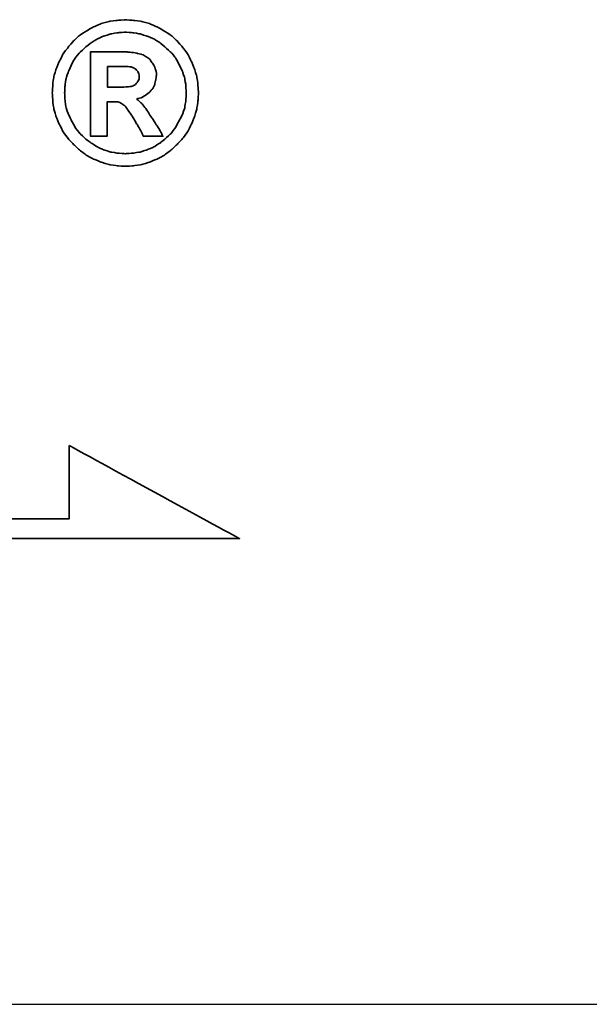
# Model space of a CAD drawing. Header units: millimetres. Extents: x 773 to 1041, y 95 to 192.
# Tile 47 of 50: x 988.47 to 990.99, y 117.91 to 122.27. Entities that reach past the tile are written whole.
import ezdxf

# ---------------------------------------------------------------- set-up
doc = ezdxf.new("R2010")
doc.units = ezdxf.units.MM
doc.header["$LTSCALE"] = 0.15
for name, color, linetype in [('DIM', 4, 'CONTINUOUS'), ('layer 1', 7, 'CONTINUOUS'), ('OUT', 3, 'CONTINUOUS')]:
    doc.layers.add(name, color=color, linetype=linetype)

# ---------------------------------------------------------------- blocks, each defined once
blk = doc.blocks.new('TBI MOTION logo(完整正式版)')
at = {"layer": 'layer 1', "color": 22, "lineweight": 35}
for points, knots in [([(81.20634, 4.98624), (81.20634, 4.98624), (81.18649, 5.32862), (81.18649, 5.32862), (81.18649, 5.32862), (81.18649, 5.32862), (81.13886, 5.66206), (81.13886, 5.66206), (81.13886, 5.66206), (81.13886, 5.66206), (81.04359, 5.97764), (81.04359, 5.97764), (81.04359, 5.97764), (81.04359, 5.97764), (80.91061, 6.29124), (80.91061, 6.29124), (80.91061, 6.29124), (80.91061, 6.29124), (80.75778, 6.58697), (80.75778, 6.58697), (80.75778, 6.58697), (80.75778, 6.58697), (80.5593, 6.85294), (80.5593, 6.85294), (80.5593, 6.85294), (80.5593, 6.85294), (80.33105, 7.1189), (80.33105, 7.1189), (80.33105, 7.1189), (80.33105, 7.1189), (80.09287, 7.33921), (80.09287, 7.33921), (80.09287, 7.33921), (80.09287, 7.33921), (79.815, 7.51982), (79.815, 7.51982), (79.815, 7.51982), (79.815, 7.51982), (79.51133, 7.69051), (79.51133, 7.69051), (79.51133, 7.69051), (79.51133, 7.69051), (79.19773, 7.8235), (79.19773, 7.8235), (79.19773, 7.8235), (79.19773, 7.8235), (78.88215, 7.91877), (78.88215, 7.91877), (78.88215, 7.91877), (78.88215, 7.91877), (78.54871, 7.95846), (78.54871, 7.95846), (78.54871, 7.95846), (78.54871, 7.95846), (78.21526, 7.98625), (78.21526, 7.98625), (78.21526, 7.98625), (78.21526, 7.98625), (77.87388, 7.95846), (77.87388, 7.95846), (77.87388, 7.95846), (77.87388, 7.95846), (77.54044, 7.91877), (77.54044, 7.91877), (77.54044, 7.91877), (77.54044, 7.91877), (77.22485, 7.8235), (77.22485, 7.8235), (77.22485, 7.8235), (77.22485, 7.8235), (76.91027, 7.69051), (76.91027, 7.69051), (76.91027, 7.69051), (76.91027, 7.69051), (76.6056, 7.51982), (76.6056, 7.51982), (76.6056, 7.51982), (76.6056, 7.51982), (76.32972, 7.33921), (76.32972, 7.33921), (76.32972, 7.33921), (76.32972, 7.33921), (76.09154, 7.1189), (76.09154, 7.1189), (76.09154, 7.1189), (76.09154, 7.1189), (75.86329, 6.85294), (75.86329, 6.85294), (75.86329, 6.85294), (75.86329, 6.85294), (75.66382, 6.58697), (75.66382, 6.58697), (75.66382, 6.58697), (75.66382, 6.58697), (75.51099, 6.29124), (75.51099, 6.29124), (75.51099, 6.29124), (75.51099, 6.29124), (75.37702, 5.97764), (75.37702, 5.97764), (75.37702, 5.97764), (75.37702, 5.97764), (75.28175, 5.66206), (75.28175, 5.66206), (75.28175, 5.66206), (75.28175, 5.66206), (75.23411, 5.32862), (75.23411, 5.32862), (75.23411, 5.32862), (75.23411, 5.32862), (75.21625, 4.98624), (75.21625, 4.98624), (75.21625, 4.98624), (75.21625, 4.98624), (75.23411, 4.6528), (75.23411, 4.6528), (75.23411, 4.6528), (75.23411, 4.6528), (75.28175, 4.32035), (75.28175, 4.32035), (75.28175, 4.32035), (75.28175, 4.32035), (75.37702, 3.99583), (75.37702, 3.99583), (75.37702, 3.99583), (75.37702, 3.99583), (75.51099, 3.68224), (75.51099, 3.68224), (75.51099, 3.68224), (75.51099, 3.68224), (75.66382, 3.38749), (75.66382, 3.38749), (75.66382, 3.38749), (75.66382, 3.38749), (75.86329, 3.10963), (75.86329, 3.10963), (75.86329, 3.10963), (75.86329, 3.10963), (76.09154, 2.87145), (76.09154, 2.87145), (76.09154, 2.87145), (76.09154, 2.87145), (76.32972, 2.6432), (76.32972, 2.6432), (76.32972, 2.6432), (76.32972, 2.6432), (76.6056, 2.43381), (76.6056, 2.43381), (76.6056, 2.43381), (76.6056, 2.43381), (76.91027, 2.27205), (76.91027, 2.27205), (76.91027, 2.27205), (76.91027, 2.27205), (77.22485, 2.13906), (77.22485, 2.13906), (77.22485, 2.13906), (77.22485, 2.13906), (77.54044, 2.0438), (77.54044, 2.0438), (77.54044, 2.0438), (77.54044, 2.0438), (77.87388, 1.99616), (77.87388, 1.99616), (77.87388, 1.99616), (77.87388, 1.99616), (78.21526, 1.97631), (78.21526, 1.97631), (78.21526, 1.97631), (78.21526, 1.97631), (78.54871, 1.99616), (78.54871, 1.99616), (78.54871, 1.99616), (78.54871, 1.99616), (78.88215, 2.0438), (78.88215, 2.0438), (78.88215, 2.0438), (78.88215, 2.0438), (79.19773, 2.13906), (79.19773, 2.13906), (79.19773, 2.13906), (79.19773, 2.13906), (79.51133, 2.27205), (79.51133, 2.27205), (79.51133, 2.27205), (79.51133, 2.27205), (79.815, 2.43381), (79.815, 2.43381), (79.815, 2.43381), (79.815, 2.43381), (80.09287, 2.6432), (80.09287, 2.6432), (80.09287, 2.6432), (80.09287, 2.6432), (80.33105, 2.87145), (80.33105, 2.87145), (80.33105, 2.87145), (80.33105, 2.87145), (80.5593, 3.10963), (80.5593, 3.10963), (80.5593, 3.10963), (80.5593, 3.10963), (80.75778, 3.38749), (80.75778, 3.38749), (80.75778, 3.38749), (80.75778, 3.38749), (80.91061, 3.68224), (80.91061, 3.68224), (80.91061, 3.68224), (80.91061, 3.68224), (81.04359, 3.99583), (81.04359, 3.99583), (81.04359, 3.99583), (81.04359, 3.99583), (81.13886, 4.32035), (81.13886, 4.32035), (81.13886, 4.32035), (81.13886, 4.32035), (81.18649, 4.6528), (81.18649, 4.6528), (81.18649, 4.6528), (81.18649, 4.6528), (81.20634, 4.98624), (81.20634, 4.98624)], [0, 0, 0, 0, 0.01785714, 0.01785714, 0.01785714, 0.01785715, 0.03571429, 0.03571429, 0.03571429, 0.0357143, 0.05357143, 0.05357143, 0.05357143, 0.05357144, 0.07142857, 0.07142857, 0.07142857, 0.07142858, 0.08928571, 0.08928571, 0.08928571, 0.08928572, 0.10714286, 0.10714286, 0.10714286, 0.10714287, 0.125, 0.125, 0.125, 0.12500001, 0.14285714, 0.14285714, 0.14285714, 0.14285715, 0.16071429, 0.16071429, 0.16071429, 0.1607143, 0.17857143, 0.17857143, 0.17857143, 0.17857144, 0.19642857, 0.19642857, 0.19642857, 0.19642858, 0.21428571, 0.21428571, 0.21428571, 0.21428572, 0.23214286, 0.23214286, 0.23214286, 0.23214287, 0.25, 0.25, 0.25, 0.25000001, 0.26785714, 0.26785714, 0.26785714, 0.26785715, 0.28571429, 0.28571429, 0.28571429, 0.2857143, 0.30357143, 0.30357143, 0.30357143, 0.30357144, 0.32142857, 0.32142857, 0.32142857, 0.32142858, 0.33928571, 0.33928571, 0.33928571, 0.33928572, 0.35714286, 0.35714286, 0.35714286, 0.35714287, 0.375, 0.375, 0.375, 0.37500001, 0.39285714, 0.39285714, 0.39285714, 0.39285715, 0.41071429, 0.41071429, 0.41071429, 0.4107143, 0.42857143, 0.42857143, 0.42857143, 0.42857144, 0.44642857, 0.44642857, 0.44642857, 0.44642858, 0.46428571, 0.46428571, 0.46428571, 0.46428572, 0.48214286, 0.48214286, 0.48214286, 0.48214287, 0.5, 0.5, 0.5, 0.50000001, 0.51785714, 0.51785714, 0.51785714, 0.51785715, 0.53571429, 0.53571429, 0.53571429, 0.5357143, 0.55357143, 0.55357143, 0.55357143, 0.55357144, 0.57142857, 0.57142857, 0.57142857, 0.57142858, 0.58928571, 0.58928571, 0.58928571, 0.58928572, 0.60714286, 0.60714286, 0.60714286, 0.60714287, 0.625, 0.625, 0.625, 0.62500001, 0.64285714, 0.64285714, 0.64285714, 0.64285715, 0.66071429, 0.66071429, 0.66071429, 0.6607143, 0.67857143, 0.67857143, 0.67857143, 0.67857144, 0.69642857, 0.69642857, 0.69642857, 0.69642858, 0.71428571, 0.71428571, 0.71428571, 0.71428572, 0.73214286, 0.73214286, 0.73214286, 0.73214287, 0.75, 0.75, 0.75, 0.75000001, 0.76785714, 0.76785714, 0.76785714, 0.76785715, 0.78571429, 0.78571429, 0.78571429, 0.7857143, 0.80357143, 0.80357143, 0.80357143, 0.80357144, 0.82142857, 0.82142857, 0.82142857, 0.82142858, 0.83928571, 0.83928571, 0.83928571, 0.83928572, 0.85714286, 0.85714286, 0.85714286, 0.85714287, 0.875, 0.875, 0.875, 0.87500001, 0.89285714, 0.89285714, 0.89285714, 0.89285715, 0.91071429, 0.91071429, 0.91071429, 0.9107143, 0.92857143, 0.92857143, 0.92857143, 0.92857144, 0.94642857, 0.94642857, 0.94642857, 0.94642858, 0.96428571, 0.96428571, 0.96428571, 0.96428572, 0.98214286, 0.98214286, 0.98214286, 0.98214287, 1, 1, 1, 1]), ([(80.71014, 4.98624), (80.71014, 4.98624), (80.69129, 5.29091), (80.69129, 5.29091), (80.69129, 5.29091), (80.69129, 5.29091), (80.64464, 5.57672), (80.64464, 5.57672), (80.64464, 5.57672), (80.64464, 5.57672), (80.54937, 5.87245), (80.54937, 5.87245), (80.54937, 5.87245), (80.54937, 5.87245), (80.41639, 6.14833), (80.41639, 6.14833), (80.41639, 6.14833), (80.41639, 6.14833), (80.27349, 6.41429), (80.27349, 6.41429), (80.27349, 6.41429), (80.27349, 6.41429), (80.08295, 6.64255), (80.08295, 6.64255), (80.08295, 6.64255), (80.08295, 6.64255), (79.86264, 6.84301), (79.86264, 6.84301), (79.86264, 6.84301), (79.86264, 6.84301), (79.63439, 7.03355), (79.63439, 7.03355), (79.63439, 7.03355), (79.63439, 7.03355), (79.37835, 7.1963), (79.37835, 7.1963), (79.37835, 7.1963), (79.37835, 7.1963), (79.10246, 7.30944), (79.10246, 7.30944), (79.10246, 7.30944), (79.10246, 7.30944), (78.81665, 7.40471), (78.81665, 7.40471), (78.81665, 7.40471), (78.81665, 7.40471), (78.511, 7.45234), (78.511, 7.45234), (78.511, 7.45234), (78.511, 7.45234), (78.21526, 7.47219), (78.21526, 7.47219), (78.21526, 7.47219), (78.21526, 7.47219), (77.9106, 7.45234), (77.9106, 7.45234), (77.9106, 7.45234), (77.9106, 7.45234), (77.61685, 7.40471), (77.61685, 7.40471), (77.61685, 7.40471), (77.61685, 7.40471), (77.32012, 7.30944), (77.32012, 7.30944), (77.32012, 7.30944), (77.32012, 7.30944), (77.06309, 7.1963), (77.06309, 7.1963), (77.06309, 7.1963), (77.06309, 7.1963), (76.80606, 7.03355), (76.80606, 7.03355), (76.80606, 7.03355), (76.80606, 7.03355), (76.55797, 6.84301), (76.55797, 6.84301), (76.55797, 6.84301), (76.55797, 6.84301), (76.34063, 6.64255), (76.34063, 6.64255), (76.34063, 6.64255), (76.34063, 6.64255), (76.1491, 6.41429), (76.1491, 6.41429), (76.1491, 6.41429), (76.1491, 6.41429), (76.0062, 6.14833), (76.0062, 6.14833), (76.0062, 6.14833), (76.0062, 6.14833), (75.88314, 5.87245), (75.88314, 5.87245), (75.88314, 5.87245), (75.88314, 5.87245), (75.77794, 5.57672), (75.77794, 5.57672), (75.77794, 5.57672), (75.77794, 5.57672), (75.73924, 5.29091), (75.73924, 5.29091), (75.73924, 5.29091), (75.73924, 5.29091), (75.72039, 4.98624), (75.72039, 4.98624), (75.72039, 4.98624), (75.72039, 4.98624), (75.73924, 4.67165), (75.73924, 4.67165), (75.73924, 4.67165), (75.73924, 4.67165), (75.77794, 4.37791), (75.77794, 4.37791), (75.77794, 4.37791), (75.77794, 4.37791), (75.88314, 4.10102), (75.88314, 4.10102), (75.88314, 4.10102), (75.88314, 4.10102), (76.0062, 3.83407), (76.0062, 3.83407), (76.0062, 3.83407), (76.0062, 3.83407), (76.15902, 3.56811), (76.15902, 3.56811), (76.15902, 3.56811), (76.15902, 3.56811), (76.34063, 3.32001), (76.34063, 3.32001), (76.34063, 3.32001), (76.34063, 3.32001), (76.55797, 3.11955), (76.55797, 3.11955), (76.55797, 3.11955), (76.55797, 3.11955), (76.80606, 2.92901), (76.80606, 2.92901), (76.80606, 2.92901), (76.80606, 2.92901), (77.06309, 2.76725), (77.06309, 2.76725), (77.06309, 2.76725), (77.06309, 2.76725), (77.32012, 2.65412), (77.32012, 2.65412), (77.32012, 2.65412), (77.32012, 2.65412), (77.61685, 2.55786), (77.61685, 2.55786), (77.61685, 2.55786), (77.61685, 2.55786), (77.9106, 2.51022), (77.9106, 2.51022), (77.9106, 2.51022), (77.9106, 2.51022), (78.21526, 2.49137), (78.21526, 2.49137), (78.21526, 2.49137), (78.21526, 2.49137), (78.511, 2.51022), (78.511, 2.51022), (78.511, 2.51022), (78.511, 2.51022), (78.81665, 2.55786), (78.81665, 2.55786), (78.81665, 2.55786), (78.81665, 2.55786), (79.10246, 2.65412), (79.10246, 2.65412), (79.10246, 2.65412), (79.10246, 2.65412), (79.37835, 2.76725), (79.37835, 2.76725), (79.37835, 2.76725), (79.37835, 2.76725), (79.63439, 2.92901), (79.63439, 2.92901), (79.63439, 2.92901), (79.63439, 2.92901), (79.86264, 3.11955), (79.86264, 3.11955), (79.86264, 3.11955), (79.86264, 3.11955), (80.08295, 3.32001), (80.08295, 3.32001), (80.08295, 3.32001), (80.08295, 3.32001), (80.26356, 3.56811), (80.26356, 3.56811), (80.26356, 3.56811), (80.26356, 3.56811), (80.41639, 3.83407), (80.41639, 3.83407), (80.41639, 3.83407), (80.41639, 3.83407), (80.54937, 4.10102), (80.54937, 4.10102), (80.54937, 4.10102), (80.54937, 4.10102), (80.64464, 4.37791), (80.64464, 4.37791), (80.64464, 4.37791), (80.64464, 4.37791), (80.69129, 4.67165), (80.69129, 4.67165), (80.69129, 4.67165), (80.69129, 4.67165), (80.71014, 4.98624), (80.71014, 4.98624)], [0, 0, 0, 0, 0.01923077, 0.01923077, 0.01923077, 0.01923078, 0.03846154, 0.03846154, 0.03846154, 0.03846155, 0.05769231, 0.05769231, 0.05769231, 0.05769232, 0.07692308, 0.07692308, 0.07692308, 0.07692309, 0.09615385, 0.09615385, 0.09615385, 0.09615386, 0.11538462, 0.11538462, 0.11538462, 0.11538463, 0.13461538, 0.13461538, 0.13461538, 0.13461539, 0.15384615, 0.15384615, 0.15384615, 0.15384616, 0.17307692, 0.17307692, 0.17307692, 0.17307693, 0.19230769, 0.19230769, 0.19230769, 0.1923077, 0.21153846, 0.21153846, 0.21153846, 0.21153847, 0.23076923, 0.23076923, 0.23076923, 0.23076924, 0.25, 0.25, 0.25, 0.25000001, 0.26923077, 0.26923077, 0.26923077, 0.26923078, 0.28846154, 0.28846154, 0.28846154, 0.28846155, 0.30769231, 0.30769231, 0.30769231, 0.30769232, 0.32692308, 0.32692308, 0.32692308, 0.32692309, 0.34615385, 0.34615385, 0.34615385, 0.34615386, 0.36538462, 0.36538462, 0.36538462, 0.36538463, 0.38461538, 0.38461538, 0.38461538, 0.38461539, 0.40384615, 0.40384615, 0.40384615, 0.40384616, 0.42307692, 0.42307692, 0.42307692, 0.42307693, 0.44230769, 0.44230769, 0.44230769, 0.4423077, 0.46153846, 0.46153846, 0.46153846, 0.46153847, 0.48076923, 0.48076923, 0.48076923, 0.48076924, 0.5, 0.5, 0.5, 0.50000001, 0.51923077, 0.51923077, 0.51923077, 0.51923078, 0.53846154, 0.53846154, 0.53846154, 0.53846155, 0.55769231, 0.55769231, 0.55769231, 0.55769232, 0.57692308, 0.57692308, 0.57692308, 0.57692309, 0.59615385, 0.59615385, 0.59615385, 0.59615386, 0.61538462, 0.61538462, 0.61538462, 0.61538463, 0.63461538, 0.63461538, 0.63461538, 0.63461539, 0.65384615, 0.65384615, 0.65384615, 0.65384616, 0.67307692, 0.67307692, 0.67307692, 0.67307693, 0.69230769, 0.69230769, 0.69230769, 0.6923077, 0.71153846, 0.71153846, 0.71153846, 0.71153847, 0.73076923, 0.73076923, 0.73076923, 0.73076924, 0.75, 0.75, 0.75, 0.75000001, 0.76923077, 0.76923077, 0.76923077, 0.76923078, 0.78846154, 0.78846154, 0.78846154, 0.78846155, 0.80769231, 0.80769231, 0.80769231, 0.80769232, 0.82692308, 0.82692308, 0.82692308, 0.82692309, 0.84615385, 0.84615385, 0.84615385, 0.84615386, 0.86538462, 0.86538462, 0.86538462, 0.86538463, 0.88461538, 0.88461538, 0.88461538, 0.88461539, 0.90384615, 0.90384615, 0.90384615, 0.90384616, 0.92307692, 0.92307692, 0.92307692, 0.92307693, 0.94230769, 0.94230769, 0.94230769, 0.9423077, 0.96153846, 0.96153846, 0.96153846, 0.96153847, 0.98076923, 0.98076923, 0.98076923, 0.98076924, 1, 1, 1, 1]), ([(76.78721, 3.2823), (76.78721, 3.2823), (76.78721, 3.32001), (76.78721, 3.32001), (76.78721, 3.32001), (76.78721, 3.32001), (76.78721, 3.42422), (76.78721, 3.42422), (76.78721, 3.42422), (76.78721, 3.42422), (76.78721, 3.59689), (76.78721, 3.59689), (76.78721, 3.59689), (76.78721, 3.59689), (76.78721, 3.80529), (76.78721, 3.80529), (76.78721, 3.80529), (76.78721, 3.80529), (76.78721, 4.0524), (76.78721, 4.0524), (76.78721, 4.0524), (76.78721, 4.0524), (76.78721, 4.32035), (76.78721, 4.32035), (76.78721, 4.32035), (76.78721, 4.32035), (76.78721, 4.92868), (76.78721, 4.92868), (76.78721, 4.92868), (76.78721, 4.92868), (76.78721, 5.53801), (76.78721, 5.53801), (76.78721, 5.53801), (76.78721, 5.53801), (76.78721, 5.82482), (76.78721, 5.82482), (76.78721, 5.82482), (76.78721, 5.82482), (76.78721, 6.07291), (76.78721, 6.07291), (76.78721, 6.07291), (76.78721, 6.07291), (76.78721, 6.30017), (76.78721, 6.30017), (76.78721, 6.30017), (76.78721, 6.30017), (76.78721, 6.45399), (76.78721, 6.45399), (76.78721, 6.45399), (76.78721, 6.45399), (76.78721, 6.5572), (76.78721, 6.5572), (76.78721, 6.5572), (76.78721, 6.5572), (76.78721, 6.59689), (76.78721, 6.59689), (76.78721, 6.59689), (76.78721, 6.59689), (76.78721, 6.67232), (76.78721, 6.67232), (76.78721, 6.67232), (76.78721, 6.67232), (76.8537, 6.67232), (76.8537, 6.67232), (76.8537, 6.67232), (76.8537, 6.67232), (76.87355, 6.67232), (76.87355, 6.67232), (76.87355, 6.67232), (76.87355, 6.67232), (76.91027, 6.67232), (76.91027, 6.67232), (76.91027, 6.67232), (76.91027, 6.67232), (77.04424, 6.67232), (77.04424, 6.67232), (77.04424, 6.67232), (77.04424, 6.67232), (77.22485, 6.67232), (77.22485, 6.67232), (77.22485, 6.67232), (77.22485, 6.67232), (77.43524, 6.67232), (77.43524, 6.67232), (77.43524, 6.67232), (77.43524, 6.67232), (77.65357, 6.67232), (77.65357, 6.67232), (77.65357, 6.67232), (77.65357, 6.67232), (77.82625, 6.67232), (77.82625, 6.67232), (77.82625, 6.67232), (77.82625, 6.67232), (77.94037, 6.67232), (77.94037, 6.67232), (77.94037, 6.67232), (77.94037, 6.67232), (77.97709, 6.67232), (77.97709, 6.67232), (77.97709, 6.67232), (77.97709, 6.67232), (77.99694, 6.67232), (77.99694, 6.67232), (77.99694, 6.67232), (77.99694, 6.67232), (78.00686, 6.67232), (78.00686, 6.67232), (78.00686, 6.67232), (78.00686, 6.67232), (78.28275, 6.6624), (78.28275, 6.6624), (78.28275, 6.6624), (78.28275, 6.6624), (78.50107, 6.64255), (78.50107, 6.64255), (78.50107, 6.64255), (78.50107, 6.64255), (78.511, 6.64255), (78.511, 6.64255), (78.511, 6.64255), (78.511, 6.64255), (78.70154, 6.61476), (78.70154, 6.61476), (78.70154, 6.61476), (78.70154, 6.61476), (78.70154, 6.60483), (78.70154, 6.60483), (78.70154, 6.60483), (78.70154, 6.60483), (78.86429, 6.56713), (78.86429, 6.56713), (78.86429, 6.56713), (78.86429, 6.56713), (78.87223, 6.56713), (78.87223, 6.56713), (78.87223, 6.56713), (78.87223, 6.56713), (78.99727, 6.51056), (78.99727, 6.51056), (78.99727, 6.51056), (78.99727, 6.51056), (79.00719, 6.51056), (79.00719, 6.51056), (79.00719, 6.51056), (79.00719, 6.51056), (79.00719, 6.50162), (79.00719, 6.50162), (79.00719, 6.50162), (79.00719, 6.50162), (79.1104, 6.43415), (79.1104, 6.43415), (79.1104, 6.43415), (79.1104, 6.43415), (79.12132, 6.43415), (79.12132, 6.43415), (79.12132, 6.43415), (79.12132, 6.43415), (79.22552, 6.34781), (79.22552, 6.34781), (79.22552, 6.34781), (79.22552, 6.34781), (79.23544, 6.33888), (79.23544, 6.33888), (79.23544, 6.33888), (79.23544, 6.33888), (79.23544, 6.32895), (79.23544, 6.32895), (79.23544, 6.32895), (79.23544, 6.32895), (79.31087, 6.21483), (79.31087, 6.21483), (79.31087, 6.21483), (79.31087, 6.21483), (79.38629, 6.1007), (79.38629, 6.1007), (79.38629, 6.1007), (79.38629, 6.1007), (79.3972, 6.1007), (79.3972, 6.1007), (79.3972, 6.1007), (79.3972, 6.1007), (79.3972, 6.09078), (79.3972, 6.09078), (79.3972, 6.09078), (79.3972, 6.09078), (79.43392, 5.97764), (79.43392, 5.97764), (79.43392, 5.97764), (79.43392, 5.97764), (79.43392, 5.96772), (79.43392, 5.96772), (79.43392, 5.96772), (79.43392, 5.96772), (79.47362, 5.83474), (79.47362, 5.83474), (79.47362, 5.83474), (79.47362, 5.83474), (79.48156, 5.82482), (79.48156, 5.82482), (79.48156, 5.82482), (79.48156, 5.82482), (79.48156, 5.69977), (79.48156, 5.69977), (79.48156, 5.69977), (79.48156, 5.69977), (79.48156, 5.69183), (79.48156, 5.69183), (79.48156, 5.69183), (79.48156, 5.69183), (79.4637, 5.51915), (79.4637, 5.51915), (79.4637, 5.51915), (79.4637, 5.51915), (79.4637, 5.51122), (79.4637, 5.51122), (79.4637, 5.51122), (79.4637, 5.51122), (79.45377, 5.51122), (79.45377, 5.51122), (79.45377, 5.51122), (79.45377, 5.51122), (79.41507, 5.34847), (79.41507, 5.34847), (79.41507, 5.34847), (79.41507, 5.34847), (79.41507, 5.33854), (79.41507, 5.33854), (79.41507, 5.33854), (79.41507, 5.33854), (79.41507, 5.32862), (79.41507, 5.32862), (79.41507, 5.32862), (79.41507, 5.32862), (79.33865, 5.16785), (79.33865, 5.16785), (79.33865, 5.16785), (79.33865, 5.16785), (79.33071, 5.15693), (79.33071, 5.15693), (79.33071, 5.15693), (79.33071, 5.15693), (79.2156, 5.02495), (79.2156, 5.02495), (79.2156, 5.02495), (79.2156, 5.02495), (79.20567, 5.01502), (79.20567, 5.01502), (79.20567, 5.01502), (79.20567, 5.01502), (79.05483, 4.89991), (79.05483, 4.89991), (79.05483, 4.89991), (79.05483, 4.89991), (79.04491, 4.89197), (79.04491, 4.89197), (79.04491, 4.89197), (79.04491, 4.89197), (78.89208, 4.7967), (78.89208, 4.7967), (78.89208, 4.7967), (78.89208, 4.7967), (78.88215, 4.7967), (78.88215, 4.7967), (78.88215, 4.7967), (78.88215, 4.7967), (78.69161, 4.73913), (78.69161, 4.73913), (78.69161, 4.73913), (78.69161, 4.73913), (78.68169, 4.73913), (78.68169, 4.73913), (78.68169, 4.73913), (78.68169, 4.73913), (78.68169, 4.72921), (78.68169, 4.72921), (78.68169, 4.72921), (78.68169, 4.72921), (78.78688, 4.63394), (78.78688, 4.63394), (78.78688, 4.63394), (78.78688, 4.63394), (78.902, 4.52875), (78.902, 4.52875), (78.902, 4.52875), (78.902, 4.52875), (78.91093, 4.52081), (78.91093, 4.52081), (78.91093, 4.52081), (78.91093, 4.52081), (79.02506, 4.36798), (79.02506, 4.36798), (79.02506, 4.36798), (79.02506, 4.36798), (79.1501, 4.1953), (79.1501, 4.1953), (79.1501, 4.1953), (79.1501, 4.1953), (79.1501, 4.18736), (79.1501, 4.18736), (79.1501, 4.18736), (79.1501, 4.18736), (79.29201, 3.96705), (79.29201, 3.96705), (79.29201, 3.96705), (79.29201, 3.96705), (79.31087, 3.93828), (79.31087, 3.93828), (79.31087, 3.93828), (79.31087, 3.93828), (79.32079, 3.93828), (79.32079, 3.93828), (79.32079, 3.93828), (79.32079, 3.93828), (79.3585, 3.87178), (79.3585, 3.87178), (79.3585, 3.87178), (79.3585, 3.87178), (79.50141, 3.64353), (79.50141, 3.64353), (79.50141, 3.64353), (79.50141, 3.64353), (79.51133, 3.64353), (79.51133, 3.64353), (79.51133, 3.64353), (79.51133, 3.64353), (79.64431, 3.41528), (79.64431, 3.41528), (79.64431, 3.41528), (79.64431, 3.41528), (79.68202, 3.3478), (79.68202, 3.3478), (79.68202, 3.3478), (79.68202, 3.3478), (79.70187, 3.31009), (79.70187, 3.31009), (79.70187, 3.31009), (79.70187, 3.31009), (79.7495, 3.2049), (79.7495, 3.2049), (79.7495, 3.2049), (79.7495, 3.2049), (79.64431, 3.2049), (79.64431, 3.2049), (79.64431, 3.2049), (79.64431, 3.2049), (79.62546, 3.2049), (79.62546, 3.2049), (79.62546, 3.2049), (79.62546, 3.2049), (79.53912, 3.2049), (79.53912, 3.2049), (79.53912, 3.2049), (79.53912, 3.2049), (79.31087, 3.2049), (79.31087, 3.2049), (79.31087, 3.2049), (79.31087, 3.2049), (79.08262, 3.2049), (79.08262, 3.2049), (79.08262, 3.2049), (79.08262, 3.2049), (79.00719, 3.2049), (79.00719, 3.2049), (79.00719, 3.2049), (79.00719, 3.2049), (78.98735, 3.2049), (78.98735, 3.2049), (78.98735, 3.2049), (78.98735, 3.2049), (78.94964, 3.2049), (78.94964, 3.2049), (78.94964, 3.2049), (78.94964, 3.2049), (78.92979, 3.24459), (78.92979, 3.24459), (78.92979, 3.24459), (78.92979, 3.24459), (78.91093, 3.2823), (78.91093, 3.2823), (78.91093, 3.2823), (78.91093, 3.2823), (78.91093, 3.29223), (78.91093, 3.29223), (78.91093, 3.29223), (78.91093, 3.29223), (78.89208, 3.3478), (78.89208, 3.3478), (78.89208, 3.3478), (78.89208, 3.3478), (78.78688, 3.52048), (78.78688, 3.52048), (78.78688, 3.52048), (78.78688, 3.52048), (78.69161, 3.7001), (78.69161, 3.7001), (78.69161, 3.7001), (78.69161, 3.7001), (78.6539, 3.7388), (78.6539, 3.7388), (78.6539, 3.7388), (78.6539, 3.7388), (78.64398, 3.74873), (78.64398, 3.74873), (78.64398, 3.74873), (78.64398, 3.74873), (78.64398, 3.75766), (78.64398, 3.75766), (78.64398, 3.75766), (78.64398, 3.75766), (78.63405, 3.78644), (78.63405, 3.78644), (78.63405, 3.78644), (78.63405, 3.78644), (78.48321, 4.04347), (78.48321, 4.04347), (78.48321, 4.04347), (78.48321, 4.04347), (78.33038, 4.2618), (78.33038, 4.2618), (78.33038, 4.2618), (78.33038, 4.2618), (78.20732, 4.43447), (78.20732, 4.43447), (78.20732, 4.43447), (78.20732, 4.43447), (78.09221, 4.52081), (78.09221, 4.52081), (78.09221, 4.52081), (78.09221, 4.52081), (78.02472, 4.56845), (78.02472, 4.56845), (78.02472, 4.56845), (78.02472, 4.56845), (77.9493, 4.60616), (77.9493, 4.60616), (77.9493, 4.60616), (77.9493, 4.60616), (77.8451, 4.61608), (77.8451, 4.61608), (77.8451, 4.61608), (77.8451, 4.61608), (77.71113, 4.61608), (77.71113, 4.61608), (77.71113, 4.61608), (77.71113, 4.61608), (77.69128, 4.61608), (77.69128, 4.61608), (77.69128, 4.61608), (77.69128, 4.61608), (77.67342, 4.61608), (77.67342, 4.61608), (77.67342, 4.61608), (77.67342, 4.61608), (77.5583, 4.61608), (77.5583, 4.61608), (77.5583, 4.61608), (77.5583, 4.61608), (77.46303, 4.61608), (77.46303, 4.61608), (77.46303, 4.61608), (77.46303, 4.61608), (77.46303, 4.54761), (77.46303, 4.54761), (77.46303, 4.54761), (77.46303, 4.54761), (77.46303, 4.47318), (77.46303, 4.47318), (77.46303, 4.47318), (77.46303, 4.47318), (77.46303, 4.24294), (77.46303, 4.24294), (77.46303, 4.24294), (77.46303, 4.24294), (77.46303, 3.99583), (77.46303, 3.99583), (77.46303, 3.99583), (77.46303, 3.99583), (77.46303, 3.72888), (77.46303, 3.72888), (77.46303, 3.72888), (77.46303, 3.72888), (77.46303, 3.51055), (77.46303, 3.51055), (77.46303, 3.51055), (77.46303, 3.51055), (77.46303, 3.42422), (77.46303, 3.42422), (77.46303, 3.42422), (77.46303, 3.42422), (77.46303, 3.35773), (77.46303, 3.35773), (77.46303, 3.35773), (77.46303, 3.35773), (77.46303, 3.30017), (77.46303, 3.30017), (77.46303, 3.30017), (77.46303, 3.30017), (77.46303, 3.2823), (77.46303, 3.2823), (77.46303, 3.2823), (77.46303, 3.2823), (77.46303, 3.2049), (77.46303, 3.2049), (77.46303, 3.2049), (77.46303, 3.2049), (77.39753, 3.2049), (77.39753, 3.2049), (77.39753, 3.2049), (77.39753, 3.2049), (77.37768, 3.2049), (77.37768, 3.2049), (77.37768, 3.2049), (77.37768, 3.2049), (77.32012, 3.2049), (77.32012, 3.2049), (77.32012, 3.2049), (77.32012, 3.2049), (77.12165, 3.2049), (77.12165, 3.2049), (77.12165, 3.2049), (77.12165, 3.2049), (76.94897, 3.2049), (76.94897, 3.2049), (76.94897, 3.2049), (76.94897, 3.2049), (76.8924, 3.2049), (76.8924, 3.2049), (76.8924, 3.2049), (76.8924, 3.2049), (76.8537, 3.2049), (76.8537, 3.2049), (76.8537, 3.2049), (76.8537, 3.2049), (76.78721, 3.2049), (76.78721, 3.2049), (76.78721, 3.2049), (76.78721, 3.2049), (76.78721, 3.2823), (76.78721, 3.2823)], [0, 0, 0, 0, 0.00740741, 0.00740741, 0.00740741, 0.00740742, 0.01481481, 0.01481481, 0.01481481, 0.01481482, 0.02222222, 0.02222222, 0.02222222, 0.02222223, 0.02962963, 0.02962963, 0.02962963, 0.02962964, 0.03703704, 0.03703704, 0.03703704, 0.03703705, 0.04444444, 0.04444444, 0.04444444, 0.04444445, 0.05185185, 0.05185185, 0.05185185, 0.05185186, 0.05925926, 0.05925926, 0.05925926, 0.05925927, 0.06666667, 0.06666667, 0.06666667, 0.06666668, 0.07407407, 0.07407407, 0.07407407, 0.07407408, 0.08148148, 0.08148148, 0.08148148, 0.08148149, 0.08888889, 0.08888889, 0.08888889, 0.0888889, 0.0962963, 0.0962963, 0.0962963, 0.09629631, 0.1037037, 0.1037037, 0.1037037, 0.10370371, 0.11111111, 0.11111111, 0.11111111, 0.11111112, 0.11851852, 0.11851852, 0.11851852, 0.11851853, 0.12592593, 0.12592593, 0.12592593, 0.12592594, 0.13333333, 0.13333333, 0.13333333, 0.13333334, 0.14074074, 0.14074074, 0.14074074, 0.14074075, 0.14814815, 0.14814815, 0.14814815, 0.14814816, 0.15555556, 0.15555556, 0.15555556, 0.15555557, 0.16296296, 0.16296296, 0.16296296, 0.16296297, 0.17037037, 0.17037037, 0.17037037, 0.17037038, 0.17777778, 0.17777778, 0.17777778, 0.17777779, 0.18518519, 0.18518519, 0.18518519, 0.1851852, 0.19259259, 0.19259259, 0.19259259, 0.1925926, 0.2, 0.2, 0.2, 0.20000001, 0.20740741, 0.20740741, 0.20740741, 0.20740742, 0.21481481, 0.21481481, 0.21481481, 0.21481482, 0.22222222, 0.22222222, 0.22222222, 0.22222223, 0.22962963, 0.22962963, 0.22962963, 0.22962964, 0.23703704, 0.23703704, 0.23703704, 0.23703705, 0.24444444, 0.24444444, 0.24444444, 0.24444445, 0.25185185, 0.25185185, 0.25185185, 0.25185186, 0.25925926, 0.25925926, 0.25925926, 0.25925927, 0.26666667, 0.26666667, 0.26666667, 0.26666668, 0.27407407, 0.27407407, 0.27407407, 0.27407408, 0.28148148, 0.28148148, 0.28148148, 0.28148149, 0.28888889, 0.28888889, 0.28888889, 0.2888889, 0.2962963, 0.2962963, 0.2962963, 0.29629631, 0.3037037, 0.3037037, 0.3037037, 0.30370371, 0.31111111, 0.31111111, 0.31111111, 0.31111112, 0.31851852, 0.31851852, 0.31851852, 0.31851853, 0.32592593, 0.32592593, 0.32592593, 0.32592594, 0.33333333, 0.33333333, 0.33333333, 0.33333334, 0.34074074, 0.34074074, 0.34074074, 0.34074075, 0.34814815, 0.34814815, 0.34814815, 0.34814816, 0.35555556, 0.35555556, 0.35555556, 0.35555557, 0.36296296, 0.36296296, 0.36296296, 0.36296297, 0.37037037, 0.37037037, 0.37037037, 0.37037038, 0.37777778, 0.37777778, 0.37777778, 0.37777779, 0.38518519, 0.38518519, 0.38518519, 0.3851852, 0.39259259, 0.39259259, 0.39259259, 0.3925926, 0.4, 0.4, 0.4, 0.40000001, 0.40740741, 0.40740741, 0.40740741, 0.40740742, 0.41481481, 0.41481481, 0.41481481, 0.41481482, 0.42222222, 0.42222222, 0.42222222, 0.42222223, 0.42962963, 0.42962963, 0.42962963, 0.42962964, 0.43703704, 0.43703704, 0.43703704, 0.43703705, 0.44444444, 0.44444444, 0.44444444, 0.44444445, 0.45185185, 0.45185185, 0.45185185, 0.45185186, 0.45925926, 0.45925926, 0.45925926, 0.45925927, 0.46666667, 0.46666667, 0.46666667, 0.46666668, 0.47407407, 0.47407407, 0.47407407, 0.47407408, 0.48148148, 0.48148148, 0.48148148, 0.48148149, 0.48888889, 0.48888889, 0.48888889, 0.4888889, 0.4962963, 0.4962963, 0.4962963, 0.49629631, 0.5037037, 0.5037037, 0.5037037, 0.50370371, 0.51111111, 0.51111111, 0.51111111, 0.51111112, 0.51851852, 0.51851852, 0.51851852, 0.51851853, 0.52592593, 0.52592593, 0.52592593, 0.52592594, 0.53333333, 0.53333333, 0.53333333, 0.53333334, 0.54074074, 0.54074074, 0.54074074, 0.54074075, 0.54814815, 0.54814815, 0.54814815, 0.54814816, 0.55555556, 0.55555556, 0.55555556, 0.55555557, 0.56296296, 0.56296296, 0.56296296, 0.56296297, 0.57037037, 0.57037037, 0.57037037, 0.57037038, 0.57777778, 0.57777778, 0.57777778, 0.57777779, 0.58518519, 0.58518519, 0.58518519, 0.5851852, 0.59259259, 0.59259259, 0.59259259, 0.5925926, 0.6, 0.6, 0.6, 0.60000001, 0.60740741, 0.60740741, 0.60740741, 0.60740742, 0.61481481, 0.61481481, 0.61481481, 0.61481482, 0.62222222, 0.62222222, 0.62222222, 0.62222223, 0.62962963, 0.62962963, 0.62962963, 0.62962964, 0.63703704, 0.63703704, 0.63703704, 0.63703705, 0.64444444, 0.64444444, 0.64444444, 0.64444445, 0.65185185, 0.65185185, 0.65185185, 0.65185186, 0.65925926, 0.65925926, 0.65925926, 0.65925927, 0.66666667, 0.66666667, 0.66666667, 0.66666668, 0.67407407, 0.67407407, 0.67407407, 0.67407408, 0.68148148, 0.68148148, 0.68148148, 0.68148149, 0.68888889, 0.68888889, 0.68888889, 0.6888889, 0.6962963, 0.6962963, 0.6962963, 0.69629631, 0.7037037, 0.7037037, 0.7037037, 0.70370371, 0.71111111, 0.71111111, 0.71111111, 0.71111112, 0.71851852, 0.71851852, 0.71851852, 0.71851853, 0.72592593, 0.72592593, 0.72592593, 0.72592594, 0.73333333, 0.73333333, 0.73333333, 0.73333334, 0.74074074, 0.74074074, 0.74074074, 0.74074075, 0.74814815, 0.74814815, 0.74814815, 0.74814816, 0.75555556, 0.75555556, 0.75555556, 0.75555557, 0.76296296, 0.76296296, 0.76296296, 0.76296297, 0.77037037, 0.77037037, 0.77037037, 0.77037038, 0.77777778, 0.77777778, 0.77777778, 0.77777779, 0.78518519, 0.78518519, 0.78518519, 0.7851852, 0.79259259, 0.79259259, 0.79259259, 0.7925926, 0.8, 0.8, 0.8, 0.80000001, 0.80740741, 0.80740741, 0.80740741, 0.80740742, 0.81481481, 0.81481481, 0.81481481, 0.81481482, 0.82222222, 0.82222222, 0.82222222, 0.82222223, 0.82962963, 0.82962963, 0.82962963, 0.82962964, 0.83703704, 0.83703704, 0.83703704, 0.83703705, 0.84444444, 0.84444444, 0.84444444, 0.84444445, 0.85185185, 0.85185185, 0.85185185, 0.85185186, 0.85925926, 0.85925926, 0.85925926, 0.85925927, 0.86666667, 0.86666667, 0.86666667, 0.86666668, 0.87407407, 0.87407407, 0.87407407, 0.87407408, 0.88148148, 0.88148148, 0.88148148, 0.88148149, 0.88888889, 0.88888889, 0.88888889, 0.8888889, 0.8962963, 0.8962963, 0.8962963, 0.89629631, 0.9037037, 0.9037037, 0.9037037, 0.90370371, 0.91111111, 0.91111111, 0.91111111, 0.91111112, 0.91851852, 0.91851852, 0.91851852, 0.91851853, 0.92592593, 0.92592593, 0.92592593, 0.92592594, 0.93333333, 0.93333333, 0.93333333, 0.93333334, 0.94074074, 0.94074074, 0.94074074, 0.94074075, 0.94814815, 0.94814815, 0.94814815, 0.94814816, 0.95555556, 0.95555556, 0.95555556, 0.95555557, 0.96296296, 0.96296296, 0.96296296, 0.96296297, 0.97037037, 0.97037037, 0.97037037, 0.97037038, 0.97777778, 0.97777778, 0.97777778, 0.97777779, 0.98518519, 0.98518519, 0.98518519, 0.9851852, 0.99259259, 0.99259259, 0.99259259, 0.9925926, 1, 1, 1, 1]), ([(77.48288, 6.07291), (77.48288, 6.07291), (77.48288, 5.99551), (77.48288, 5.99551), (77.48288, 5.99551), (77.48288, 5.99551), (77.48288, 5.82482), (77.48288, 5.82482), (77.48288, 5.82482), (77.48288, 5.82482), (77.48288, 5.63328), (77.48288, 5.63328), (77.48288, 5.63328), (77.48288, 5.63328), (77.48288, 5.46358), (77.48288, 5.46358), (77.48288, 5.46358), (77.48288, 5.46358), (77.48288, 5.29091), (77.48288, 5.29091), (77.48288, 5.29091), (77.48288, 5.29091), (77.48288, 5.21449), (77.48288, 5.21449), (77.48288, 5.21449), (77.48288, 5.21449), (77.50074, 5.21449), (77.50074, 5.21449), (77.50074, 5.21449), (77.50074, 5.21449), (77.71113, 5.21449), (77.71113, 5.21449), (77.71113, 5.21449), (77.71113, 5.21449), (77.94037, 5.21449), (77.94037, 5.21449), (77.94037, 5.21449), (77.94037, 5.21449), (78.01579, 5.21449), (78.01579, 5.21449), (78.01579, 5.21449), (78.01579, 5.21449), (78.03465, 5.21449), (78.03465, 5.21449), (78.03465, 5.21449), (78.03465, 5.21449), (78.2629, 5.23335), (78.2629, 5.23335), (78.2629, 5.23335), (78.2629, 5.23335), (78.42565, 5.24327), (78.42565, 5.24327), (78.42565, 5.24327), (78.42565, 5.24327), (78.54871, 5.28098), (78.54871, 5.28098), (78.54871, 5.28098), (78.54871, 5.28098), (78.62611, 5.32862), (78.62611, 5.32862), (78.62611, 5.32862), (78.62611, 5.32862), (78.69161, 5.40503), (78.69161, 5.40503), (78.69161, 5.40503), (78.69161, 5.40503), (78.73925, 5.48145), (78.73925, 5.48145), (78.73925, 5.48145), (78.73925, 5.48145), (78.77696, 5.55885), (78.77696, 5.55885), (78.77696, 5.55885), (78.77696, 5.55885), (78.77696, 5.65214), (78.77696, 5.65214), (78.77696, 5.65214), (78.77696, 5.65214), (78.76902, 5.76726), (78.76902, 5.76726), (78.76902, 5.76726), (78.76902, 5.76726), (78.71146, 5.87245), (78.71146, 5.87245), (78.71146, 5.87245), (78.71146, 5.87245), (78.62611, 5.96772), (78.62611, 5.96772), (78.62611, 5.96772), (78.62611, 5.96772), (78.511, 6.02528), (78.511, 6.02528), (78.511, 6.02528), (78.511, 6.02528), (78.44451, 6.05306), (78.44451, 6.05306), (78.44451, 6.05306), (78.44451, 6.05306), (78.32046, 6.06299), (78.32046, 6.06299), (78.32046, 6.06299), (78.32046, 6.06299), (78.18748, 6.07291), (78.18748, 6.07291), (78.18748, 6.07291), (78.18748, 6.07291), (77.99694, 6.07291), (77.99694, 6.07291), (77.99694, 6.07291), (77.99694, 6.07291), (77.97709, 6.07291), (77.97709, 6.07291), (77.97709, 6.07291), (77.97709, 6.07291), (77.90167, 6.07291), (77.90167, 6.07291), (77.90167, 6.07291), (77.90167, 6.07291), (77.69128, 6.07291), (77.69128, 6.07291), (77.69128, 6.07291), (77.69128, 6.07291), (77.50074, 6.07291), (77.50074, 6.07291), (77.50074, 6.07291), (77.50074, 6.07291), (77.48288, 6.07291), (77.48288, 6.07291)], [0, 0, 0, 0, 0.03125, 0.03125, 0.03125, 0.03125001, 0.0625, 0.0625, 0.0625, 0.06250001, 0.09375, 0.09375, 0.09375, 0.09375001, 0.125, 0.125, 0.125, 0.12500001, 0.15625, 0.15625, 0.15625, 0.15625001, 0.1875, 0.1875, 0.1875, 0.18750001, 0.21875, 0.21875, 0.21875, 0.21875001, 0.25, 0.25, 0.25, 0.25000001, 0.28125, 0.28125, 0.28125, 0.28125001, 0.3125, 0.3125, 0.3125, 0.31250001, 0.34375, 0.34375, 0.34375, 0.34375001, 0.375, 0.375, 0.375, 0.37500001, 0.40625, 0.40625, 0.40625, 0.40625001, 0.4375, 0.4375, 0.4375, 0.43750001, 0.46875, 0.46875, 0.46875, 0.46875001, 0.5, 0.5, 0.5, 0.50000001, 0.53125, 0.53125, 0.53125, 0.53125001, 0.5625, 0.5625, 0.5625, 0.56250001, 0.59375, 0.59375, 0.59375, 0.59375001, 0.625, 0.625, 0.625, 0.62500001, 0.65625, 0.65625, 0.65625, 0.65625001, 0.6875, 0.6875, 0.6875, 0.68750001, 0.71875, 0.71875, 0.71875, 0.71875001, 0.75, 0.75, 0.75, 0.75000001, 0.78125, 0.78125, 0.78125, 0.78125001, 0.8125, 0.8125, 0.8125, 0.81250001, 0.84375, 0.84375, 0.84375, 0.84375001, 0.875, 0.875, 0.875, 0.87500001, 0.90625, 0.90625, 0.90625, 0.90625001, 0.9375, 0.9375, 0.9375, 0.93750001, 0.96875, 0.96875, 0.96875, 0.96875001, 1, 1, 1, 1]), ([(75.90875, -9.47875), (75.90875, -9.47875), (75.90875, -12.28625), (75.90875, -12.28625), (75.90875, -12.28625), (75.90875, -12.28625), (75.90875, -12.47875), (75.90875, -12.47875), (75.90875, -12.47875), (75.90875, -12.47875), (75.71625, -12.47875), (75.71625, -12.47875), (75.71625, -12.47875), (75.71625, -12.47875), (-88.32875, -12.47875), (-88.32875, -12.47875), (-88.32875, -12.47875), (-88.32875, -12.47875), (-88.32875, -13.29375), (-88.32875, -13.29375), (-88.32875, -13.29375), (-88.32875, -13.29375), (82.89125, -13.29375), (82.89125, -13.29375), (82.89125, -13.29375), (82.89125, -13.29375), (75.90875, -9.47875), (75.90875, -9.47875)], [0, 0, 0, 0, 0.14285714, 0.14285714, 0.14285714, 0.14285715, 0.28571429, 0.28571429, 0.28571429, 0.2857143, 0.42857143, 0.42857143, 0.42857143, 0.42857144, 0.57142857, 0.57142857, 0.57142857, 0.57142858, 0.71428571, 0.71428571, 0.71428571, 0.71428572, 0.85714286, 0.85714286, 0.85714286, 0.85714287, 1, 1, 1, 1])]:
    blk.add_open_spline(points, degree=3, knots=knots, dxfattribs=at)

msp = doc.modelspace()

# ---------------------------------------------------------------- linework, layer by layer
at = {"layer": 'OUT', "color": 0, "linetype": 'Continuous'}
msp.add_line((963.4653, 117.9101), (991.2653, 117.9101), dxfattribs=at)

# ---------------------------------------------------------------- block references
at = {"layer": 'DIM', "color": 7, "xscale": 0.1080406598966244, "yscale": 0.1080406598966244, "zscale": 0.1080406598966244}
msp.add_blockref('TBI MOTION logo(完整正式版)', (980.4859, 121.4096), dxfattribs=at)

doc.saveas('drawing.dxf')
